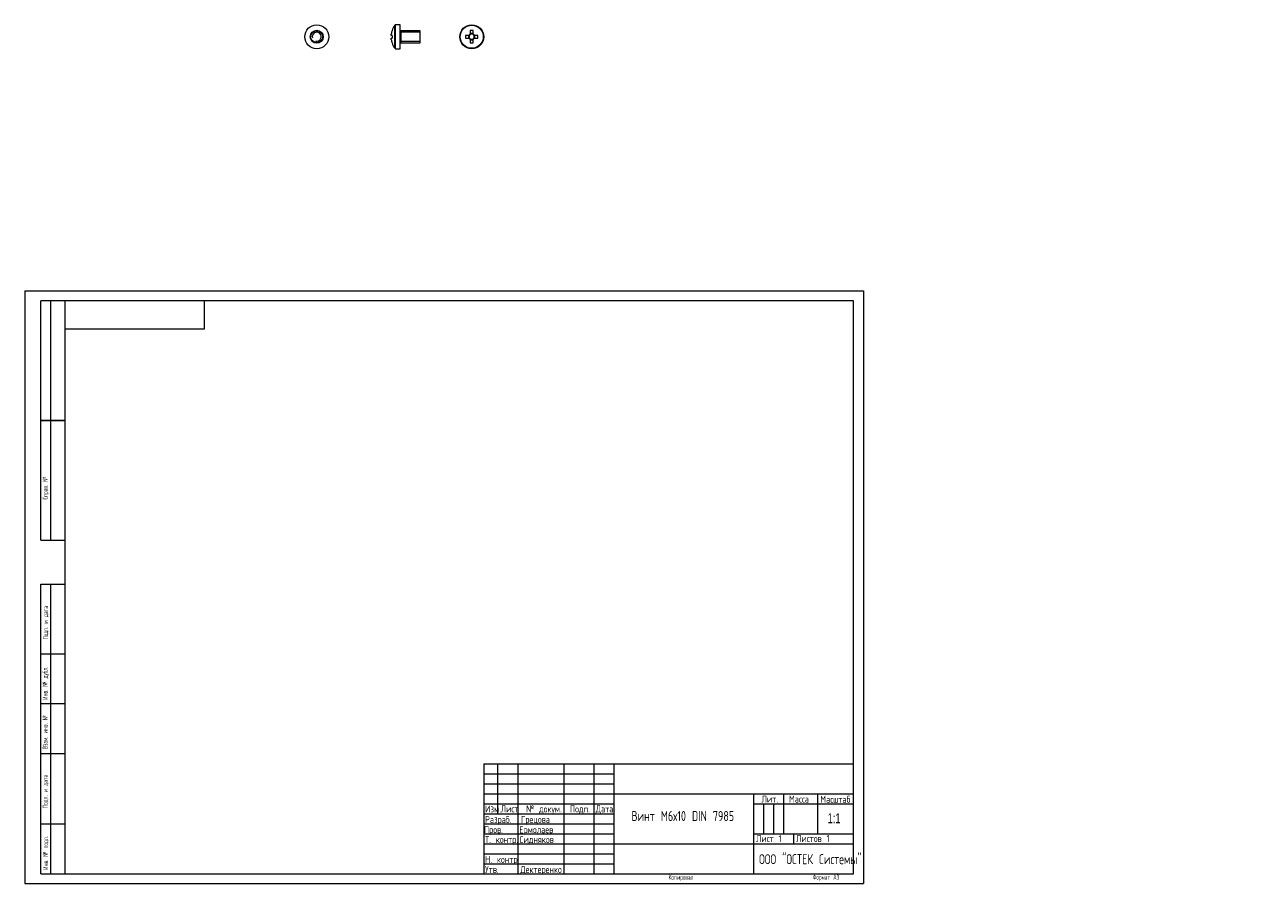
# Model space of a CAD drawing. Header units: millimetres. Extents: x 0 to 620, y -3 to 430.
import ezdxf

# ---------------------------------------------------------------- set-up
doc = ezdxf.new("R2010")
doc.units = ezdxf.units.MM
doc.layers.add('ОСЕВЫЕ', color=7, linetype='Continuous')
doc.styles.add('SLDTEXTSTYLE0', font='TXT', dxfattribs={"width": 0.7})
doc.styles.add('SLDTEXTSTYLE1', font='TXT', dxfattribs={"width": 0.7, "bigfont": 'bigfont'})
doc.styles.add('SLDTEXTSTYLE2', font='TXT', dxfattribs={"width": 0.783529, "bigfont": 'bigfont'})
doc.styles.add('SLDTEXTSTYLE3', font='TXT', dxfattribs={"width": 0.605, "bigfont": 'bigfont'})

msp = doc.modelspace()

# ---------------------------------------------------------------- linework, layer by layer
at = {"color": 8, "linetype": 'Continuous', "lineweight": 15}
for p, q in [((185.29, 424.24), (185.29, 430.02)), ((185.73, 424.24), (185.73, 430.24)), ((185.29, 418.47), (185.29, 424.24)), ((185.73, 418.24), (185.73, 424.24)), ((188.31, 427.24), (188.31, 424.24)), ((188.31, 424.24), (188.31, 421.24))]:
    msp.add_line(p, q, dxfattribs=at)
at = {"color": 7, "linetype": 'Continuous', "lineweight": 15}
for p, q in [((188.06, 430.24), (185.73, 430.24)), ((188.06, 424.24), (188.06, 430.24)), ((183.57, 424.95), (183.57, 425.58)), ((183.98, 424.95), (183.57, 424.95)), ((183.57, 422.91), (183.57, 423.53)), ((183.57, 423.53), (183.98, 423.53)), ((183.95, 427.35), (183.98, 427.34)), ((188.06, 418.24), (188.06, 424.24)), ((198.06, 427.24), (188.31, 427.24)), ((198.06, 424.24), (198.06, 427.24)), ((198.06, 421.24), (198.06, 424.24)), ((222.53, 424.95), (220.77, 424.95)), ((220.77, 423.53), (222.53, 423.53)), ((222.24, 424.95), (222.24, 423.53)), ((223.15, 427.34), (223.15, 425.58)), ((224.57, 425.87), (223.15, 425.87)), ((223.15, 422.91), (223.15, 421.15)), ((223.15, 422.62), (224.57, 422.62)), ((224.57, 425.58), (224.57, 427.34)), ((224.57, 421.15), (224.57, 422.91)), ((226.96, 424.95), (225.2, 424.95)), ((225.2, 423.53), (226.96, 423.53)), ((225.49, 423.53), (225.49, 424.95)), ((183.98, 421.15), (183.95, 421.14)), ((185.73, 418.24), (188.06, 418.24)), ((188.31, 421.24), (198.06, 421.24)), ((8, 172), (8, 292)), ((20, 292), (8, 292)), ((8, 172), (8, 292)), ((13, 172), (13, 292)), ((13, 172), (13, 292)), ((20, 292), (20, 5)), ((415, 292), (20, 292)), ((20, 292), (20, 5)), ((90, 278), (90, 292)), ((415, 5), (415, 292)), ((20, 278), (90, 278)), ((8, 232), (20, 232)), ((20, 232), (8, 232)), ((8, 172), (20, 172)), ((8, 5), (8, 150)), ((8, 150), (20, 150)), ((13, 5), (13, 150)), ((20, 115), (8, 115)), ((20, 90), (8, 90)), ((20, 65), (8, 65)), ((230, 60), (415, 60)), ((230, 60), (230, 5)), ((237, 35), (237, 60)), ((247, 60), (247, 5)), ((270, 60), (270, 5)), ((285, 60), (285, 5)), ((295, 60), (295, 5)), ((295, 45), (415, 45)), ((365, 45), (365, 5)), ((380, 45), (380, 25)), ((397, 45), (397, 25)), ((230, 40), (295, 40)), ((365, 40), (415, 40)), ((230, 35), (295, 35)), ((8, 30), (20, 30)), ((365, 25), (415, 25)), ((385, 25), (385, 20)), ((295, 20), (415, 20)), ((8, 5), (20, 5)), ((20, 5), (415, 5))]:
    msp.add_line(p, q, dxfattribs=at)
at = {"color": 7, "linetype": 'Continuous', "lineweight": 0}
for p, q in [((198.06, 426.49), (188.29, 426.49)), ((188.29, 421.99), (198.06, 421.99)), ((188.29, 421.24), (188.29, 421.26)), ((230, 55), (295, 55)), ((230, 50), (295, 50)), ((230, 45), (295, 45)), ((370, 40), (370, 25)), ((375, 40), (375, 25)), ((230, 30), (295, 30)), ((230, 25), (295, 25)), ((230, 20), (295, 20)), ((230, 15), (295, 15)), ((230, 10), (295, 10))]:
    msp.add_line(p, q, dxfattribs=at)
at = {"color": 7, "linetype": 'Continuous', "lineweight": 0, "flags": 128}
msp.add_lwpolyline([(188.29, 421.26), (188.29, 421.29), (188.29, 421.35), (188.29, 421.43), (188.29, 421.53), (188.29, 421.65), (188.29, 421.79), (188.29, 421.95), (188.29, 422.12), (188.29, 422.32), (188.29, 422.52), (188.29, 422.74), (188.29, 422.98), (188.29, 423.22), (188.29, 423.47), (188.29, 423.72), (188.29, 423.98), (188.29, 424.24), (188.29, 424.51), (188.29, 424.77), (188.29, 425.02), (188.29, 425.27), (188.29, 425.51), (188.29, 425.74), (188.29, 425.97), (188.29, 426.17), (188.29, 426.37), (188.29, 426.54), (188.29, 426.7), (188.29, 426.84), (188.29, 426.96), (188.29, 427.06), (188.29, 427.14), (188.29, 427.2), (188.29, 427.23), (188.29, 427.24), (188.29, 427.24)], dxfattribs=at)
at = {"color": 7, "linetype": 'Continuous', "lineweight": 15}
for centre, radius in [((146.23, 424.24), 6), ((223.86, 424.24), 6), ((223.86, 424.24), 5.77), ((146.23, 424.24), 3.25), ((146.23, 424.24), 3)]:
    msp.add_circle(centre, radius, dxfattribs=at)
for centre, radius, start, end in [((193.46, 424.24), 10, 144.74847, 161.91806), ((185.73, 429.7), 0.54, 90, 144.74847), ((193.46, 424.24), 9.97, 161.93951, 172.29334), ((193.46, 424.24), 9.97, 187.70666, 198.06049), ((195, 424.24), 11.05, 176.31612, 183.68388), ((188.31, 427.49), 0.25, 180, 270), ((242.9, 424.24), 22.14, 178.16257, 181.83743), ((223.86, 424.24), 1.51, 117.9589, 152.0411), ((223.86, 424.24), 1.51, 207.9589, 242.0411), ((223.86, 424.24), 1.28, 146.32572, 213.67428), ((223.86, 424.24), 1.28, 123.67428, 146.32572), ((223.86, 424.24), 1.28, 213.67428, 236.32572), ((223.86, 405.2), 22.14, 88.16257, 91.83743), ((223.86, 424.24), 1.28, 56.32572, 123.67428), ((223.86, 424.24), 1.28, 236.32572, 303.67428), ((223.86, 424.24), 1.51, 27.9589, 62.0411), ((223.86, 424.24), 1.28, 33.67428, 56.32572), ((223.86, 424.24), 1.51, 297.9589, 332.0411), ((223.86, 424.24), 1.28, 303.67428, 326.32572), ((223.86, 424.24), 1.28, 326.32572, 33.67428), ((204.82, 424.24), 22.14, 358.16257, 1.83743), ((193.46, 424.24), 10, 198.08194, 215.25153), ((185.73, 418.78), 0.54, 215.25153, 270), ((188.31, 420.99), 0.25, 90, 180), ((223.86, 443.28), 22.14, 268.16257, 271.83743)]:
    msp.add_arc(centre, radius, start, end, dxfattribs=at)
at = {"color": 7, "linetype": 'Continuous', "lineweight": 0}
msp.add_arc((146.23, 424.24), 2.25, 255, 195, dxfattribs=at)
at = {"color": 7, "linetype": 'Continuous', "lineweight": 15}
for points in [[(222.53, 424.95), (222.61, 424.95), (222.7, 424.95), (222.8, 424.95)], [(222.53, 423.53), (222.61, 423.53), (222.7, 423.53), (222.8, 423.53)], [(223.15, 425.58), (223.15, 425.49), (223.15, 425.4), (223.15, 425.31)], [(223.15, 422.91), (223.15, 423), (223.15, 423.09), (223.15, 423.18)], [(224.57, 425.58), (224.57, 425.49), (224.57, 425.4), (224.57, 425.31)], [(224.57, 422.91), (224.57, 423), (224.57, 423.09), (224.57, 423.18)], [(225.2, 424.95), (225.11, 424.95), (225.02, 424.95), (224.93, 424.95)], [(225.2, 423.53), (225.11, 423.53), (225.02, 423.53), (224.93, 423.53)]]:
    msp.add_open_spline(points, degree=3, dxfattribs=at)
at = {"layer": 'ОСЕВЫЕ', "lineweight": 0}
for p, q in [((0, 297), (420, 297)), ((0, 297), (0, 0)), ((420, 297), (420, 0)), ((0, 0), (420, 0))]:
    msp.add_line(p, q, dxfattribs=at)

# ---------------------------------------------------------------- texts
at = {"color": 7, "linetype": 'Continuous', "lineweight": 0, "char_height": 2.5, "attachment_point": 1, "rotation": 90, "style": 'SLDTEXTSTYLE3'}
for s, insert in [('\\M+18452\\M+18481\\M+18482\\M+18470\\M+18472. \\M+18782', (9, 192.45)), ('\\M+18450\\M+18480\\M+18474\\M+18481. \\M+18479 \\M+18474\\M+18470\\M+18484\\M+18470', (9.14, 122.3)), ('\\M+18449\\M+1847E\\M+18472. \\M+18782 \\M+18474\\M+18485\\M+18471\\M+1847C.', (8.95, 92.12)), ('\\M+18442\\M+18478\\M+18470\\M+1847D. \\M+18479\\M+1847E\\M+18472. \\M+18782', (8.97, 67.4)), ('\\M+18450\\M+18480\\M+18474\\M+18481. \\M+18479 \\M+18474\\M+18470\\M+18484\\M+18470', (8.99, 37.79)), ('\\M+18449\\M+1847E\\M+18472. \\M+18782 \\M+18481\\M+18480\\M+18474\\M+1847C.', (9.15, 6.96))]:
    msp.add_mtext(s, dxfattribs=dict(at, insert=insert))
at = {"color": 7, "linetype": 'Continuous', "lineweight": 0}
for s, insert, char_height, attachment_point, style in [('\\M+1844C\\M+18479\\M+18484.', (369.01, 44.12), 3.5, 1, 'SLDTEXTSTYLE1'), ('\\M+1844D\\M+18470\\M+18483\\M+18483\\M+18470', (382.76, 44.12), 3.5, 1, 'SLDTEXTSTYLE1'), ('\\M+1844D\\M+18470\\M+18483\\M+1848A\\M+18484\\M+18470\\M+18471', (398.43, 44.02), 3.5, 1, 'SLDTEXTSTYLE1'), ('\\M+18449\\M+18478\\M+1847D.', (230.54, 39.16), 3.5, 1, 'SLDTEXTSTYLE2'), ('\\M+1844C\\M+18479\\M+18483\\M+18484', (238.39, 39.22), 3.5, 1, 'SLDTEXTSTYLE1'), ('\\M+18782 \\M+18474\\M+18480\\M+1847B\\M+18485\\M+1847D.', (251.12, 39.19), 3.5, 1, 'SLDTEXTSTYLE1'), ('\\M+18450\\M+18480\\M+18474\\M+18481.', (273.04, 39.19), 3.5, 1, 'SLDTEXTSTYLE1'), ('\\M+18444\\M+18470\\M+18484\\M+18470', (285.97, 39.19), 3.5, 1, 'SLDTEXTSTYLE1'), ('\\M+18451\\M+18470\\M+18478\\M+18482\\M+18470\\M+18471.', (230.52, 33.89), 3.5, 1, 'SLDTEXTSTYLE1'), ('\\M+18443\\M+18482\\M+18475\\M+18488\\M+18480\\M+18472\\M+18470', (248.5, 33.89), 3.5, 1, 'SLDTEXTSTYLE1'), ('\\M+18442\\M+18479\\M+1847E\\M+18484 \\M+1844D6\\M+1848710 DIN 7985', (329.56, 36.38), 5, 2, 'SLDTEXTSTYLE1'), ('1:1', (405.36, 35.27), 5, 2, 'SLDTEXTSTYLE0'), ('\\M+18450\\M+18482\\M+18480\\M+18472.', (229.98, 28.79), 3.5, 1, 'SLDTEXTSTYLE1'), ('\\M+18445\\M+18482\\M+1847D\\M+18480\\M+1847C\\M+18470\\M+18475\\M+18472', (247.68, 28.79), 3.5, 1, 'SLDTEXTSTYLE1'), ('\\M+18453. \\M+1847B\\M+18480\\M+1847E\\M+18484\\M+18482.', (230.5, 23.86), 3.5, 1, 'SLDTEXTSTYLE1'), ('\\M+18452\\M+18479\\M+18474\\M+1847E\\M+18491\\M+1847B\\M+18480\\M+18472', (247.78, 23.86), 3.5, 1, 'SLDTEXTSTYLE1'), ('\\M+1844C\\M+18479\\M+18483\\M+18484 1', (366.24, 24.32), 3.5, 1, 'SLDTEXTSTYLE1'), ('\\M+1844C\\M+18479\\M+18483\\M+18484\\M+18480\\M+18472 1', (386.3, 24.37), 3.5, 1, 'SLDTEXTSTYLE1'), ('\\M+1844E. \\M+1847B\\M+18480\\M+1847E\\M+18484\\M+18482.', (230.56, 13.88), 3.5, 1, 'SLDTEXTSTYLE1'), ('\\M+1844F\\M+1844F\\M+1844F "\\M+1844F\\M+18452\\M+18453\\M+18445\\M+1844B \\M+18452\\M+18479\\M+18483\\M+18484\\M+18475\\M+1847D\\M+1848D"', (367.78, 14.76), 5, 1, 'SLDTEXTSTYLE1'), ('\\M+18454\\M+18484\\M+18472.', (230.55, 8.86), 3.5, 1, 'SLDTEXTSTYLE1'), ('\\M+18444\\M+18475\\M+1847B\\M+18484\\M+18475\\M+18482\\M+18475\\M+1847E\\M+1847B\\M+18480', (248.18, 8.86), 3.5, 1, 'SLDTEXTSTYLE1'), ('\\M+1844B\\M+18480\\M+18481\\M+18479\\M+18482\\M+18480\\M+18472\\M+18470\\M+1847C', (322.46, 4.47), 2.5, 1, 'SLDTEXTSTYLE3'), ('\\M+18455\\M+18480\\M+18482\\M+1847D\\M+18470\\M+18484 \\M+184403', (394.63, 4.48), 2.5, 1, 'SLDTEXTSTYLE3')]:
    msp.add_mtext(s, dxfattribs=dict(at, insert=insert, char_height=char_height, attachment_point=attachment_point, style=style))

doc.saveas('drawing.dxf')
